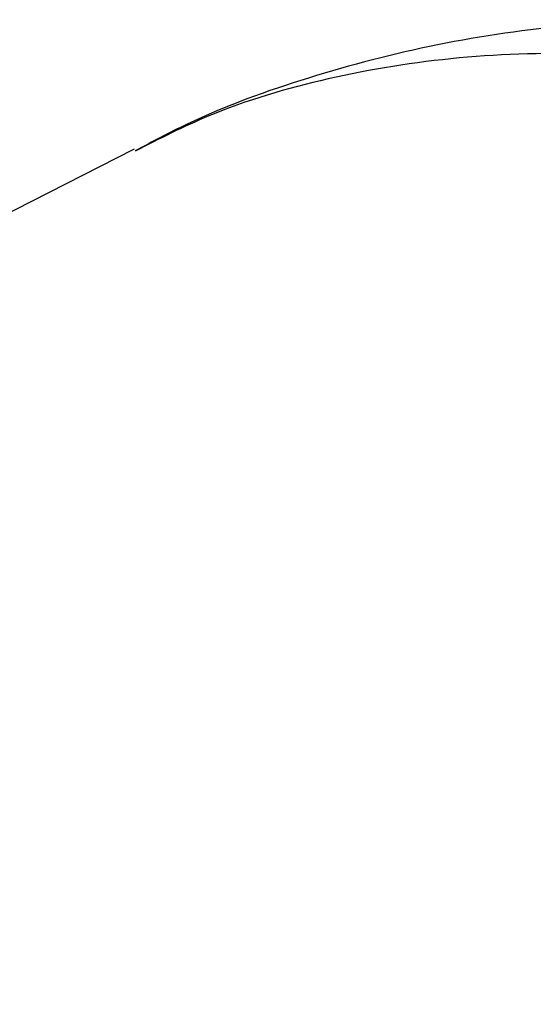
# Model space of a CAD drawing. Header units: inches. Extents: x 0.6 to 16.3, y 0.2 to 11.5.
# Tile 29 of 33: x 14.9694 to 15.0603, y 10.8243 to 10.9986. Entities that reach past the tile are written whole.
import ezdxf

# ---------------------------------------------------------------- set-up
doc = ezdxf.new("R2010")
doc.units = ezdxf.units.IN
doc.header["$MEASUREMENT"] = 0

msp = doc.modelspace()

# ---------------------------------------------------------------- linework, layer by layer
at = {"color": 7, "linetype": 'Continuous', "lineweight": 25}
msp.add_line((14.98967, 10.97565), (14.72097, 10.83912), dxfattribs=at)
msp.add_open_spline([(15.56987, 10.34713), (15.57022, 10.3495), (15.57191, 10.36101), (15.57344, 10.38234), (15.57373, 10.41139), (15.57194, 10.44128), (15.56821, 10.47179), (15.56258, 10.50272), (15.55512, 10.5339), (15.5459, 10.56517), (15.53501, 10.59637), (15.52252, 10.62737), (15.5085, 10.65803), (15.49303, 10.68821), (15.4762, 10.71777), (15.45809, 10.74657), (15.43878, 10.77448), (15.41835, 10.80137), (15.3969, 10.82711), (15.3745, 10.85156), (15.35124, 10.8746), (15.32721, 10.89611), (15.30247, 10.91597), (15.27712, 10.93404), (15.25124, 10.95019), (15.22492, 10.96429), (15.19829, 10.97617), (15.17153, 10.98569), (15.14483, 10.9927), (15.11844, 10.99712), (15.09259, 10.99889), (15.06754, 10.99802), (15.04346, 10.99463), (15.02061, 10.98865), (15.00269, 10.98223), (14.99288, 10.977), (14.98984, 10.97538)], degree=3, knots=[0, 0, 0, 0, 0.007995, 0.03876, 0.069686, 0.100784, 0.131921, 0.163009, 0.194009, 0.22491, 0.255713, 0.28643, 0.317076, 0.347671, 0.378236, 0.408793, 0.439362, 0.46996, 0.500611, 0.531336, 0.562159, 0.5931, 0.624178, 0.655404, 0.686776, 0.718272, 0.749833, 0.781323, 0.812586, 0.843434, 0.873691, 0.903237, 0.932038, 0.960141, 0.98766, 1, 1, 1, 1], dxfattribs=at)
at = {"color": 8, "linetype": 'Continuous', "lineweight": 25}
msp.add_open_spline([(15.54797, 10.31582), (15.54907, 10.32536), (15.55128, 10.34443), (15.55173, 10.37535), (15.54997, 10.40784), (15.54581, 10.44153), (15.53939, 10.47581), (15.53077, 10.51074), (15.51985, 10.54644), (15.50678, 10.58231), (15.49181, 10.61774), (15.47497, 10.65284), (15.45614, 10.68768), (15.43564, 10.72167), (15.41381, 10.75425), (15.39065, 10.78555), (15.36606, 10.8156), (15.34043, 10.84388), (15.31421, 10.86994), (15.28736, 10.89392), (15.25977, 10.9158), (15.23192, 10.93518), (15.20427, 10.95179), (15.17674, 10.96574), (15.14927, 10.97699), (15.12233, 10.98531), (15.09636, 10.9906), (15.07126, 10.99296), (15.04698, 10.99235), (15.02403, 10.98858), (15.00486, 10.98298), (14.99412, 10.97751), (14.98984, 10.97533)], degree=3, knots=[0, 0, 0, 0, 0.033276, 0.066553, 0.100796, 0.135039, 0.168316, 0.201592, 0.235836, 0.270079, 0.303347, 0.336614, 0.370848, 0.405082, 0.438337, 0.471591, 0.505812, 0.540033, 0.573275, 0.606517, 0.640725, 0.674933, 0.708169, 0.741406, 0.775607, 0.809809, 0.843048, 0.876287, 0.910492, 0.944696, 0.977946, 1, 1, 1, 1], dxfattribs=at)

doc.saveas('drawing.dxf')
